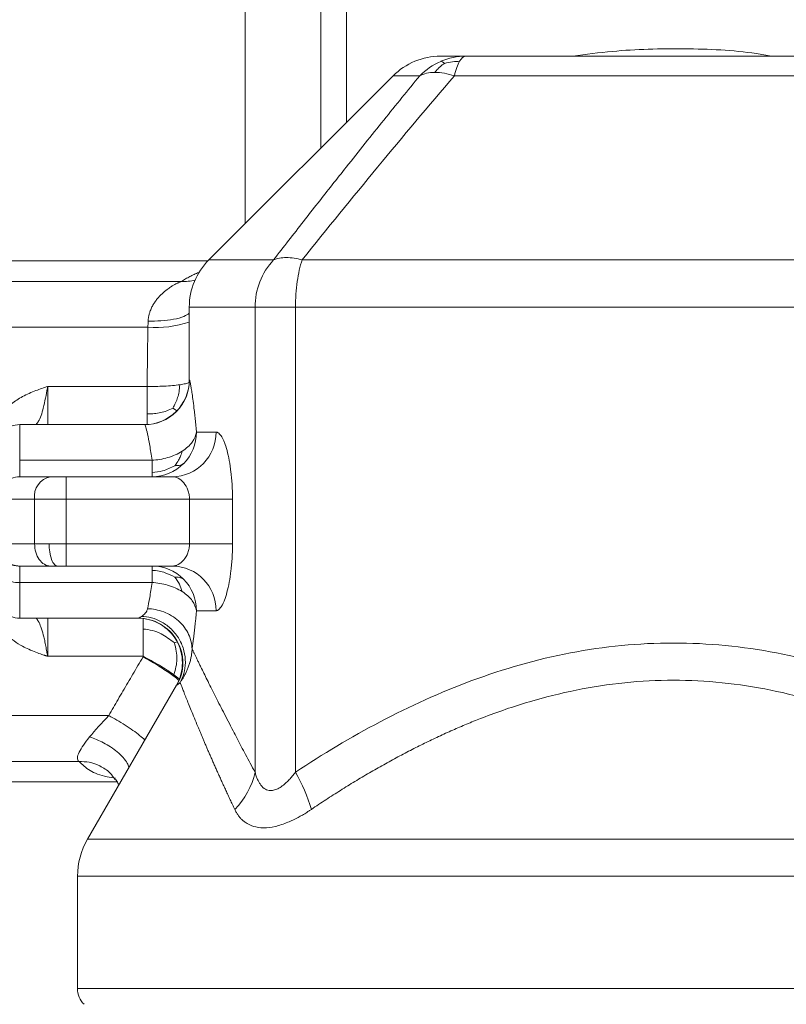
# Model space of a CAD drawing. Header units: millimetres. Extents: x -78 to 912, y -456 to 879.
# Tile 13 of 27: x 88 to 191, y 604 to 737. Entities that reach past the tile are written whole.
import ezdxf

# ---------------------------------------------------------------- set-up
doc = ezdxf.new("R2010")
doc.units = ezdxf.units.MM

msp = doc.modelspace()

# ---------------------------------------------------------------- linework, layer by layer
at = {"color": 7, "linetype": 'Continuous', "lineweight": 15}
for p, q in [((118.7, 777.06), (118.7, 709.31)), ((138.56, 729.17), (113.83, 704.44)), ((205.6, 729.17), (146.79, 729.17)), ((113.7, 704.31), (73.44, 704.31)), ((126.35, 704.44), (226.04, 704.44)), ((73.44, 701.55), (110.15, 701.55)), ((111.2, 698.08), (111.2, 688.31)), ((120.04, 635.62), (120.04, 698.08)), ((125.46, 635.62), (125.46, 698.08)), ((125.46, 698.08), (226.93, 698.08)), ((73.44, 695.4), (105.65, 695.4)), ((92.2, 687.44), (92.2, 682.31)), ((92.2, 687.44), (105.54, 687.44)), ((105.54, 683.77), (105.54, 687.44)), ((92.2, 682.31), (88.44, 682.31)), ((105.23, 682.31), (92.2, 682.31)), ((112.17, 681.31), (114.8, 681.31)), ((88.44, 677.52), (88.44, 675.31)), ((88.44, 677.52), (106.21, 677.52)), ((88.44, 675.31), (92.56, 675.31)), ((108.95, 675.31), (94.68, 675.31)), ((94.68, 675.31), (94.68, 672.31)), ((86.32, 672.31), (90.44, 672.31)), ((90.44, 672.31), (90.44, 666.31)), ((94.68, 672.31), (90.44, 672.31)), ((94.68, 672.31), (94.68, 666.31)), ((111.24, 672.31), (94.68, 672.31)), ((111.24, 672.31), (111.24, 666.31)), ((117.01, 672.31), (111.24, 672.31)), ((117.01, 672.31), (117.01, 666.31)), ((90.44, 666.31), (86.32, 666.31)), ((111.24, 666.31), (94.68, 666.31)), ((117.01, 666.31), (111.24, 666.31)), ((92.56, 663.31), (88.44, 663.31)), ((88.44, 663.31), (88.44, 661.1)), ((108.95, 663.31), (94.68, 663.31)), ((106.21, 661.1), (88.44, 661.1)), ((88.44, 656.31), (92.2, 656.31)), ((92.2, 656.31), (104.34, 656.31)), ((92.2, 656.31), (92.2, 651.18)), ((114.8, 657.31), (112.17, 657.31)), ((105.03, 651.18), (92.2, 651.18)), ((109.48, 647.31), (97.54, 626.63)), ((73.44, 643.21), (100.39, 643.21)), ((96.4, 637.06), (73.44, 637.06)), ((73.44, 634.31), (101.51, 634.31)), ((96.2, 621.63), (96.2, 606.55))]:
    msp.add_line(p, q, dxfattribs=at)
at = {"color": 8, "linetype": 'Continuous', "lineweight": 15}
for p, q in [((128.85, 777.06), (128.85, 719.46)), ((132.3, 777.06), (132.3, 722.91)), ((142.14, 729.17), (138.56, 729.17)), ((113.83, 704.44), (122.52, 704.44)), ((111.2, 698.08), (120.04, 698.08)), ((111.2, 688.31), (111.22, 688.31)), ((109.47, 684.19), (109, 684.51)), ((105.54, 682.32), (105.54, 683.77)), ((88.44, 682.31), (88.44, 677.52)), ((88.44, 661.1), (88.44, 656.31)), ((109.2, 652.99), (109.47, 653.1)), ((109.53, 647.31), (109.48, 647.31)), ((254.36, 626.63), (97.54, 626.63)), ((96.2, 621.63), (255.89, 621.63)), ((96.2, 606.55), (256.2, 606.55))]:
    msp.add_line(p, q, dxfattribs=at)
at = {"color": 7, "linetype": 'Continuous', "lineweight": 15}
for centre, radius, start, end in [((144.93, 722.81), 9, 90, 135), ((148.32, 723.29), 8.52, 90.0188, 113.1397), ((148.41, 723.1), 8.72, 113.164, 135.911), ((120.2, 698.08), 9, 135, 180), ((129.33, 698.12), 9.29, 137.1335, 180.2746), ((105.2, 688.31), 6, 270, 0), ((105.23, 688.31), 6, 270.0052, 0.0055), ((88.44, 679.31), 3, 90, 135), ((108.87, 681.24), 5.93, 270.7055, 0.6887), ((106.15, 681.3), 6.02, 315.2312, 0.0318), ((106.2, 681.25), 5.94, 270.0331, 315.2307), ((93.09, 672.68), 2.68, 101.4213, 188.0499), ((106.2, 657.37), 5.94, 44.7686, 89.9675), ((108.87, 657.38), 5.93, 359.3113, 89.2945), ((88.36, 665.13), 4.04, 239.5744, 271.1049), ((106.15, 657.31), 6.02, 359.9682, 44.7688), ((88.44, 659.31), 3, 225, 270), ((104.28, 650.31), 6, 330, 90), ((104.34, 650.31), 6, 329.9981, 89.9587), ((110.19, 637.75), 10.07, 314.9266, 347.7799), ((104.82, 623.87), 23.75, 16.5057, 29.6466), ((106.2, 621.63), 10, 150, 180), ((99.2, 606.55), 3, 180, 225)]:
    msp.add_arc(centre, radius, start, end, dxfattribs=at)
at = {"color": 8, "linetype": 'Continuous', "lineweight": 15}
for centre, radius, start, end in [((110.52, 706.99), 5.45, 266.1395, 285.5158), ((106.67, 709.87), 14.51, 265.9702, 288.1847)]:
    msp.add_arc(centre, radius, start, end, dxfattribs=at)
at = {"color": 7, "linetype": 'Continuous', "lineweight": 15}
for points, knots in [([(148.32, 731.81), (147.64, 731.81), (146.29, 731.81), (145.15, 731.81), (145, 731.81), (144.93, 731.81)], [0, 0, 0, 0, 0.333333, 0.666667, 1, 1, 1, 1]), ([(148.32, 731.81), (148.67, 731.81), (149.37, 731.81), (150.43, 731.81), (151.48, 731.81), (152.54, 731.81), (153.6, 731.81), (154.67, 731.81), (155.73, 731.81), (156.8, 731.81), (157.86, 731.81), (158.93, 731.81), (160.01, 731.81), (161.08, 731.81), (164.12, 731.81), (169.16, 731.81), (176.2, 731.81), (183.24, 731.81), (188.58, 731.81), (192.24, 731.81), (194.23, 731.81), (196.21, 731.81), (198.19, 731.81), (200.16, 731.81), (202.12, 731.81), (203.43, 731.81), (204.08, 731.81)], [0, 0, 0, 0, 0.0192512, 0.0384931, 0.0577274, 0.0769557, 0.0961798, 0.1154013, 0.1346219, 0.1538431, 0.1730669, 0.1922946, 0.2115282, 0.2307691, 0.2500192, 0.3750055, 0.5000011, 0.6249876, 0.749983, 0.7857232, 0.8214377, 0.8571373, 0.8928326, 0.9285344, 0.9642533, 1, 1, 1, 1]), ([(144.18, 729.64), (144.3, 729.79), (144.53, 730.06), (144.96, 730.47), (145.27, 730.71), (145.47, 730.85)], [0, 0, 0, 0, 0.30983, 0.568152, 1, 1, 1, 1]), ([(144.97, 731.12), (145.05, 731.1), (145.19, 731.07), (145.39, 730.92), (145.47, 730.85)], [0, 0, 0, 0, 0.565804, 1, 1, 1, 1]), ([(145.47, 730.85), (145.83, 730.94), (146.49, 731.08), (147.18, 731.11), (147.49, 731.12)], [0, 0, 0, 0, 0.54389, 1, 1, 1, 1]), ([(122.52, 704.44), (123.19, 705.31), (124.53, 707.03), (126.51, 709.58), (128.46, 712.07), (130.38, 714.51), (132.5, 717.19), (134.81, 720.1), (137.3, 723.21), (139.74, 726.23), (141.34, 728.2), (142.14, 729.17)], [0, 0, 0, 0, 0.103778, 0.2056649, 0.3056627, 0.4037735, 0.5000001, 0.6297991, 0.7563937, 0.879791, 1, 1, 1, 1]), ([(126.35, 704.44), (129.71, 708.63), (133.09, 712.79), (139.89, 721.04), (143.32, 725.13), (146.79, 729.17)], [0, 0, 0, 0, 0.5, 0.5, 1, 1, 1, 1]), ([(144.18, 729.64), (143.78, 729.64), (143.4, 729.6), (142.72, 729.44), (142.41, 729.32), (142.14, 729.17)], [0, 0, 0, 0, 0.5, 0.5, 1, 1, 1, 1]), ([(146.79, 729.17), (146.34, 729.32), (145.89, 729.44), (145.01, 729.6), (144.58, 729.64), (144.18, 729.64)], [0, 0, 0, 0, 0.5, 0.5, 1, 1, 1, 1]), ([(122.52, 704.44), (123, 704.65), (123.58, 704.75), (124.89, 704.75), (125.62, 704.65), (126.35, 704.44)], [0, 0, 0, 0, 0.5, 0.5, 1, 1, 1, 1]), ([(125.46, 698.08), (125.46, 699.26), (125.54, 700.44), (125.85, 702.61), (126.07, 703.61), (126.35, 704.44)], [0, 0, 0, 0, 0.5, 0.5, 1, 1, 1, 1]), ([(110.15, 701.55), (110.24, 701.61), (110.42, 701.72), (110.71, 701.89), (110.99, 702.05), (111.37, 702.25), (111.87, 702.49), (112.27, 702.67), (112.48, 702.76)], [0, 0, 0, 0, 0.123846, 0.248547, 0.374107, 0.500529, 0.742054, 1, 1, 1, 1]), ([(105.68, 696.22), (105.68, 696.28), (105.69, 696.41), (105.72, 696.61), (105.75, 696.8), (105.79, 696.99), (105.83, 697.18), (105.92, 697.48), (106.07, 697.88), (106.31, 698.36), (106.59, 698.8), (106.99, 699.33), (107.55, 699.92), (108.17, 700.43), (108.63, 700.75), (109.08, 701.04), (109.42, 701.22), (109.73, 701.37), (109.87, 701.44), (110.01, 701.5), (110.1, 701.53), (110.15, 701.55)], [0, 0, 0, 0, 0.021766, 0.043602, 0.065539, 0.087606, 0.109832, 0.132244, 0.194679, 0.262177, 0.323729, 0.390358, 0.516665, 0.641293, 0.727344, 0.763617, 0.883275, 0.913382, 0.942025, 0.968383, 1, 1, 1, 1]), ([(120.04, 698.08), (120.48, 698.08), (121.21, 698.08), (123.08, 698.08), (124.22, 698.08), (125.46, 698.08)], [0, 0, 0, 0, 0.5, 0.5, 1, 1, 1, 1]), ([(105.54, 687.44), (105.55, 687.78), (105.55, 688.46), (105.57, 689.48), (105.58, 690.5), (105.59, 691.5), (105.6, 692.49), (105.62, 693.47), (105.63, 694.44), (105.65, 695.08), (105.65, 695.4)], [0, 0, 0, 0, 0.128736, 0.256404, 0.383005, 0.508538, 0.633004, 0.756403, 0.878735, 1, 1, 1, 1]), ([(111.22, 688.31), (111.23, 688.31), (111.23, 688.3), (111.24, 688.29), (111.25, 688.27), (111.27, 688.22), (111.29, 688.13), (111.33, 687.97), (111.39, 687.66), (111.47, 687.18), (111.59, 686.44), (111.72, 685.47), (111.84, 684.51), (111.93, 683.71), (111.99, 683.15), (112.05, 682.56), (112.11, 681.95), (112.15, 681.52), (112.17, 681.31)], [0, 0, 0, 0, 0.025128, 0.048854, 0.071189, 0.106685, 0.142381, 0.213538, 0.284794, 0.39155, 0.498632, 0.62343, 0.748758, 0.798945, 0.849065, 0.899216, 0.949496, 1, 1, 1, 1]), ([(84.78, 681.82), (84.82, 681.9), (84.9, 682.07), (85.02, 682.32), (85.16, 682.57), (85.31, 682.82), (85.47, 683.07), (85.74, 683.47), (86.13, 683.98), (86.7, 684.58), (87.34, 685.13), (88.05, 685.63), (89.12, 686.27), (90.27, 686.76), (91.41, 687.17), (91.94, 687.35), (92.2, 687.44)], [0, 0, 0, 0, 0.02878, 0.057992, 0.087673, 0.117858, 0.148582, 0.179875, 0.267716, 0.350673, 0.437842, 0.528012, 0.621898, 0.826482, 0.915086, 1, 1, 1, 1]), ([(105.54, 687.44), (105.91, 687.43), (106.29, 687.43), (107.06, 687.45), (107.45, 687.46), (108.21, 687.5), (108.59, 687.53), (109.3, 687.59), (109.63, 687.63), (109.92, 687.67)], [0, 0, 0, 0, 0.25, 0.25, 0.5, 0.5, 0.75, 0.75, 1, 1, 1, 1]), ([(105.23, 682.31), (105.25, 682.31), (105.3, 682.2), (105.43, 681.77), (105.51, 681.45), (105.69, 680.62), (105.79, 680.11), (106, 678.93), (106.11, 678.26), (106.21, 677.52)], [0, 0, 0, 0, 0.25, 0.25, 0.5, 0.5, 0.75, 0.75, 1, 1, 1, 1]), ([(110.25, 678.74), (110.53, 678.92), (110.8, 679.12), (111.25, 679.53), (111.45, 679.75), (111.93, 680.42), (112.11, 680.88), (112.17, 681.31)], [0, 0, 0, 0, 0.25, 0.25, 0.5, 0.5, 1, 1, 1, 1]), ([(114.8, 681.31), (114.82, 681.31), (114.87, 681.3), (114.93, 681.29), (114.99, 681.26), (115.05, 681.23), (115.11, 681.19), (115.22, 681.11), (115.37, 680.95), (115.56, 680.68), (115.74, 680.33), (115.99, 679.76), (116.28, 678.86), (116.58, 677.51), (116.78, 676.2), (116.89, 675.06), (116.95, 674.31), (116.98, 673.7), (117, 673.25), (117.01, 672.78), (117.01, 672.47), (117.01, 672.31)], [0, 0, 0, 0, 0.020179, 0.040263, 0.06027, 0.080218, 0.100124, 0.120008, 0.179848, 0.239361, 0.299623, 0.359883, 0.48257, 0.607705, 0.735807, 0.801388, 0.86696, 0.900497, 0.933363, 0.965422, 1, 1, 1, 1]), ([(106.21, 677.52), (106.88, 677.56), (107.6, 677.67), (108.65, 677.98), (109, 678.1), (109.65, 678.39), (109.96, 678.56), (110.25, 678.74)], [0, 0, 0, 0, 0.5, 0.5, 0.75, 0.75, 1, 1, 1, 1]), ([(110.25, 678.74), (110.18, 678.51), (110.06, 678.08), (109.73, 677.42), (109.44, 677.03), (109.25, 676.79)], [0, 0, 0, 0, 0.311044, 0.569901, 1, 1, 1, 1]), ([(109.25, 676.79), (108.72, 676.52), (107.77, 676.03), (106.69, 675.93), (106.21, 675.89)], [0, 0, 0, 0, 0.553802, 1, 1, 1, 1]), ([(110.42, 677.06), (110.34, 677.01), (110.18, 676.91), (109.8, 676.81), (109.46, 676.8), (109.25, 676.79)], [0, 0, 0, 0, 0.301679, 0.560202, 1, 1, 1, 1]), ([(86.32, 674.43), (86.6, 674.71), (86.93, 674.93), (87.65, 675.23), (88.05, 675.31), (88.44, 675.31)], [0, 0, 0, 0, 0.5, 0.5, 1, 1, 1, 1]), ([(92.56, 675.31), (92.6, 675.31), (92.68, 675.31), (92.81, 675.31), (92.95, 675.31), (93.08, 675.31), (93.23, 675.31), (93.38, 675.31), (93.57, 675.31), (93.81, 675.31), (94.1, 675.31), (94.39, 675.31), (94.58, 675.31), (94.68, 675.31)], [0, 0, 0, 0, 0.072033, 0.143492, 0.214599, 0.285582, 0.356669, 0.428089, 0.500065, 0.625526, 0.749855, 0.874274, 1, 1, 1, 1]), ([(108.95, 675.31), (109.2, 675.31), (109.47, 675.23), (109.99, 674.96), (110.24, 674.75), (110.69, 674.21), (110.89, 673.88), (111.09, 673.33), (111.15, 673.13), (111.22, 672.72), (111.24, 672.52), (111.24, 672.31)], [0, 0, 0, 0, 0.25, 0.25, 0.5, 0.5, 0.75, 0.75, 0.875, 0.875, 1, 1, 1, 1]), ([(92.56, 663.31), (92.28, 663.31), (92.01, 663.39), (91.49, 663.69), (91.26, 663.91), (90.86, 664.46), (90.71, 664.8), (90.5, 665.52), (90.44, 665.91), (90.44, 666.31)], [0, 0, 0, 0, 0.25, 0.25, 0.5, 0.5, 0.75, 0.75, 1, 1, 1, 1]), ([(92.39, 666.31), (92.39, 665.95), (92.41, 665.57), (92.52, 664.83), (92.61, 664.48), (92.83, 663.89), (92.97, 663.66), (93.25, 663.37), (93.4, 663.31), (93.53, 663.31)], [0, 0, 0, 0, 0.25, 0.25, 0.5, 0.5, 0.75, 0.75, 1, 1, 1, 1]), ([(94.68, 666.31), (94.68, 665.91), (94.68, 665.52), (94.68, 664.8), (94.68, 664.46), (94.68, 663.91), (94.68, 663.69), (94.68, 663.39), (94.68, 663.31), (94.68, 663.31)], [0, 0, 0, 0, 0.25, 0.25, 0.5, 0.5, 0.75, 0.75, 1, 1, 1, 1]), ([(111.24, 666.31), (111.24, 666.1), (111.22, 665.89), (111.15, 665.49), (111.09, 665.29), (110.89, 664.73), (110.69, 664.4), (110.24, 663.87), (109.99, 663.66), (109.47, 663.38), (109.2, 663.31), (108.95, 663.31)], [0, 0, 0, 0, 0.125, 0.125, 0.25, 0.25, 0.5, 0.5, 0.75, 0.75, 1, 1, 1, 1]), ([(117.01, 666.31), (117.01, 666.2), (117.01, 665.98), (117, 665.67), (116.99, 665.32), (116.98, 664.91), (116.95, 664.3), (116.89, 663.55), (116.78, 662.41), (116.58, 661.1), (116.27, 659.76), (115.99, 658.86), (115.74, 658.29), (115.56, 657.94), (115.37, 657.67), (115.2, 657.49), (115.05, 657.38), (114.93, 657.33), (114.84, 657.31), (114.8, 657.31)], [0, 0, 0, 0, 0.0233355, 0.04556, 0.066693, 0.0995548, 0.1331409, 0.1987442, 0.2643881, 0.3925558, 0.5177313, 0.6404067, 0.7004894, 0.760684, 0.8200866, 0.8799496, 0.9196984, 0.9596688, 1, 1, 1, 1]), ([(88.44, 663.31), (88.38, 663.31), (88.27, 663.31), (88.1, 663.33), (87.95, 663.35), (87.81, 663.37), (87.69, 663.4), (87.58, 663.43), (87.4, 663.49), (87.16, 663.59), (86.87, 663.74), (86.7, 663.87), (86.61, 663.93)], [0, 0, 0, 0, 0.091914, 0.177004, 0.25527, 0.326712, 0.39133, 0.449124, 0.500094, 0.679318, 0.845935, 1, 1, 1, 1]), ([(106.21, 662.73), (106.53, 662.71), (107.12, 662.67), (108.17, 662.38), (108.83, 662.04), (109.25, 661.82)], [0, 0, 0, 0, 0.298169, 0.557778, 1, 1, 1, 1]), ([(110.42, 661.55), (110.34, 661.6), (110.18, 661.7), (109.8, 661.8), (109.46, 661.82), (109.25, 661.82)], [0, 0, 0, 0, 0.301681, 0.560204, 1, 1, 1, 1]), ([(109.25, 661.82), (109.49, 661.52), (109.92, 660.95), (110.14, 660.22), (110.25, 659.88)], [0, 0, 0, 0, 0.540184, 1, 1, 1, 1]), ([(106.21, 661.1), (106.11, 660.36), (106, 659.68), (105.79, 658.5), (105.69, 657.99), (105.6, 657.58)], [0, 0, 0, 0, 0.5, 0.5, 1, 1, 1, 1]), ([(110.25, 659.88), (109.96, 660.06), (109.65, 660.22), (109, 660.51), (108.65, 660.64), (107.6, 660.94), (106.88, 661.06), (106.21, 661.1)], [0, 0, 0, 0, 0.25, 0.25, 0.5, 0.5, 1, 1, 1, 1]), ([(112.17, 657.31), (112.03, 657.76), (111.83, 658.46), (111.05, 659.31), (110.52, 659.69), (110.25, 659.88)], [0, 0, 0, 0, 0.481277, 0.738234, 1, 1, 1, 1]), ([(105.6, 657.58), (105.59, 657.52), (105.57, 657.47), (105.53, 657.36), (105.51, 657.31), (105.43, 657.16), (105.37, 657.07), (105.22, 656.9), (105.14, 656.82), (104.97, 656.67), (104.88, 656.61), (104.8, 656.55)], [0, 0, 0, 0, 0.125, 0.125, 0.25, 0.25, 0.5, 0.5, 0.75, 0.75, 1, 1, 1, 1]), ([(111.58, 652.16), (111.56, 652.79), (111.41, 653.47), (110.96, 654.45), (110.77, 654.77), (110.32, 655.38), (110.06, 655.67), (109.48, 656.19), (109.16, 656.43), (108.48, 656.84), (108.13, 657.01), (107.04, 657.42), (106.29, 657.56), (105.6, 657.58)], [0, 0, 0, 0, 0.25, 0.25, 0.375, 0.375, 0.5, 0.5, 0.625, 0.625, 0.75, 0.75, 1, 1, 1, 1]), ([(92.2, 651.18), (92.19, 651.18), (92.17, 651.19), (92.15, 651.19), (92.12, 651.2), (92.1, 651.21), (92.08, 651.22), (92.05, 651.23), (92.03, 651.23), (92, 651.24), (91.98, 651.25), (91.96, 651.26), (91.93, 651.27), (91.91, 651.27), (91.88, 651.28), (91.86, 651.29), (91.84, 651.3), (91.78, 651.32), (91.64, 651.36), (91.25, 651.5), (90.56, 651.74), (89.69, 652.1), (88.69, 652.58), (87.68, 653.21), (86.8, 653.93), (86.13, 654.63), (85.71, 655.19), (85.39, 655.66), (85.16, 656.04), (84.96, 656.41), (84.84, 656.67), (84.78, 656.8)], [0, 0, 0, 0, 0.002425, 0.005272, 0.008119, 0.010545, 0.012971, 0.015819, 0.01867, 0.021098, 0.023527, 0.026379, 0.029234, 0.031664, 0.034097, 0.036953, 0.0396, 0.042249, 0.0543, 0.084933, 0.173537, 0.280896, 0.378236, 0.517558, 0.649359, 0.73231, 0.820147, 0.866867, 0.912339, 0.956676, 1, 1, 1, 1]), ([(104.8, 656.55), (104.68, 656.47), (104.57, 656.41), (104.42, 656.33), (104.37, 656.31), (104.34, 656.31)], [0, 0, 0, 0, 0.5, 0.5, 1, 1, 1, 1]), ([(109.97, 647.67), (110.17, 648.03), (110.35, 648.44), (110.59, 649.34), (110.67, 649.83), (110.69, 650.86), (110.62, 651.4), (110.35, 652.47), (110.13, 652.99), (109.56, 653.97), (109.21, 654.42), (108.41, 655.2), (107.97, 655.53), (107.05, 656.04), (106.58, 656.22), (105.67, 656.47), (105.22, 656.54), (104.8, 656.55)], [0, 0, 0, 0, 0.125, 0.125, 0.25, 0.25, 0.375, 0.375, 0.5, 0.5, 0.625, 0.625, 0.75, 0.75, 0.875, 0.875, 1, 1, 1, 1]), ([(112.17, 657.31), (112.16, 657.2), (112.14, 656.97), (112.11, 656.64), (112.08, 656.32), (112.05, 656.01), (112.01, 655.7), (111.98, 655.4), (111.95, 655.11), (111.92, 654.82), (111.89, 654.55), (111.86, 654.28), (111.82, 653.92), (111.76, 653.49), (111.7, 653.01), (111.65, 652.64), (111.61, 652.36), (111.59, 652.23), (111.58, 652.16)], [0, 0, 0, 0, 0.052453, 0.104742, 0.156893, 0.208933, 0.260889, 0.31279, 0.364661, 0.41653, 0.468425, 0.520373, 0.572401, 0.679461, 0.786346, 0.893203, 0.943976, 1, 1, 1, 1]), ([(105.03, 654.85), (105.45, 654.8), (106.27, 654.69), (107.76, 654.13), (108.64, 653.43), (109.2, 652.99)], [0, 0, 0, 0, 0.262906, 0.525614, 1, 1, 1, 1]), ([(105.03, 651.18), (105.03, 651.88), (105.03, 652.57), (105.03, 653.82), (105.03, 654.38), (105.03, 654.85)], [0, 0, 0, 0, 0.5, 0.5, 1, 1, 1, 1]), ([(226.93, 635.62), (223.29, 638.03), (219.5, 640.31), (211.62, 644.47), (207.51, 646.34), (198.99, 649.49), (194.56, 650.77), (187.76, 652.07), (185.46, 652.41), (180.85, 652.85), (178.52, 652.97), (173.87, 652.97), (171.55, 652.85), (166.93, 652.41), (164.64, 652.07), (157.83, 650.77), (153.41, 649.49), (144.88, 646.34), (140.78, 644.47), (132.89, 640.31), (129.1, 638.03), (125.46, 635.62)], [0, 0, 0, 0, 0.125, 0.125, 0.25, 0.25, 0.375, 0.375, 0.4375, 0.4375, 0.5, 0.5, 0.5625, 0.5625, 0.625, 0.625, 0.75, 0.75, 0.875, 0.875, 1, 1, 1, 1]), ([(100.39, 643.21), (100.6, 643.57), (101.02, 644.3), (101.65, 645.4), (102.3, 646.51), (102.96, 647.64), (103.63, 648.78), (104.31, 649.94), (104.76, 650.72), (105, 651.11)], [0, 0, 0, 0, 0.136961, 0.275886, 0.416776, 0.559632, 0.704454, 0.851244, 1, 1, 1, 1]), ([(105.03, 651.18), (105.37, 651), (105.73, 650.81), (106.46, 650.4), (106.83, 650.19), (107.55, 649.76), (107.9, 649.54), (108.56, 649.11), (108.86, 648.9), (109.12, 648.71)], [0, 0, 0, 0, 0.25, 0.25, 0.5, 0.5, 0.75, 0.75, 1, 1, 1, 1]), ([(111.58, 652.16), (111.58, 652.07), (111.57, 651.89), (111.54, 651.63), (111.5, 651.37), (111.46, 651.12), (111.41, 650.87), (111.33, 650.53), (111.21, 650.1), (111.03, 649.6), (110.84, 649.15), (110.63, 648.73), (110.42, 648.34), (110.2, 647.99), (110.05, 647.77), (109.97, 647.67)], [0, 0, 0, 0, 0.0514025, 0.1024022, 0.1529844, 0.2031365, 0.2528482, 0.3021114, 0.4115611, 0.5197903, 0.6210208, 0.719554, 0.8154756, 0.9089072, 1, 1, 1, 1]), ([(111.58, 652.16), (111.6, 652.12), (111.64, 652.03), (111.71, 651.9), (111.78, 651.75), (111.86, 651.59), (111.94, 651.42), (112.03, 651.24), (112.12, 651.06), (112.21, 650.86), (112.31, 650.65), (112.42, 650.44), (112.53, 650.21), (112.64, 649.98), (112.97, 649.31), (113.59, 648.05), (114.6, 646.03), (115.77, 643.72), (116.8, 641.73), (117.62, 640.14), (118.18, 639.08), (118.77, 637.97), (119.39, 636.81), (119.82, 636.02), (120.04, 635.62)], [0, 0, 0, 0, 0.018924, 0.037913, 0.05697, 0.076095, 0.095293, 0.114564, 0.133912, 0.153338, 0.172844, 0.192433, 0.212107, 0.231867, 0.251717, 0.37469, 0.502261, 0.624342, 0.751638, 0.799595, 0.8484, 0.898063, 0.948593, 1, 1, 1, 1]), ([(109.97, 647.67), (109.95, 647.64), (109.9, 647.6), (109.84, 647.54), (109.79, 647.49), (109.73, 647.44), (109.67, 647.39), (109.61, 647.35), (109.56, 647.31), (109.54, 647.31), (109.53, 647.31)], [0, 0, 0, 0, 0.098578, 0.193486, 0.284756, 0.392007, 0.498911, 0.663919, 0.830871, 1, 1, 1, 1]), ([(117.31, 630.62), (117.2, 630.83), (117, 631.27), (116.7, 631.91), (116.4, 632.54), (116.12, 633.16), (115.84, 633.77), (115.57, 634.36), (115.31, 634.94), (115.05, 635.51), (114.8, 636.06), (114.56, 636.61), (114.33, 637.14), (114.1, 637.66), (113.88, 638.16), (113.66, 638.65), (113.46, 639.13), (113.25, 639.6), (113.06, 640.06), (112.87, 640.5), (112.69, 640.93), (112.52, 641.35), (112.24, 642.01), (111.88, 642.88), (111.47, 643.89), (111.1, 644.79), (110.84, 645.46), (110.65, 645.94), (110.51, 646.28), (110.39, 646.59), (110.28, 646.87), (110.19, 647.12), (110.1, 647.33), (110.03, 647.52), (109.99, 647.62), (109.97, 647.67)], [0, 0, 0, 0, 0.025986, 0.0517452, 0.0772804, 0.1025946, 0.1276909, 0.1525725, 0.1772426, 0.2017046, 0.2259618, 0.2500178, 0.2738762, 0.2975408, 0.3210153, 0.3443037, 0.3674099, 0.3903382, 0.4130927, 0.4356777, 0.4580978, 0.4803574, 0.5024612, 0.5665706, 0.6294027, 0.6910952, 0.7517943, 0.7835224, 0.8149993, 0.8462496, 0.8772986, 0.9081717, 0.9388953, 0.9694957, 1, 1, 1, 1]), ([(224.8, 630.62), (224.47, 630.84), (223.82, 631.27), (222.84, 631.92), (221.87, 632.55), (220.89, 633.17), (219.92, 633.78), (218.95, 634.37), (217.99, 634.95), (217.02, 635.52), (216.06, 636.08), (215.1, 636.62), (214.14, 637.15), (213.18, 637.67), (212.23, 638.18), (211.28, 638.67), (210.33, 639.15), (209.38, 639.62), (208.43, 640.08), (207.49, 640.52), (206.54, 640.95), (205.6, 641.37), (204.66, 641.78), (203.72, 642.17), (202.78, 642.55), (200.09, 643.61), (195.64, 645.14), (189.24, 646.75), (182.77, 647.74), (176.2, 648.08), (169.63, 647.74), (163.16, 646.75), (156.76, 645.14), (151.98, 643.5), (148.66, 642.17), (146.79, 641.37), (144.9, 640.52), (143.01, 639.62), (141.11, 638.67), (139.2, 637.67), (137.29, 636.62), (135.36, 635.52), (133.43, 634.37), (131.49, 633.17), (129.54, 631.92), (128.24, 631.05), (127.59, 630.62)], [0, 0, 0, 0, 0.01151, 0.022918, 0.034227, 0.045437, 0.05655, 0.067568, 0.078491, 0.089322, 0.100061, 0.110711, 0.121272, 0.131748, 0.142138, 0.152446, 0.162673, 0.17282, 0.18289, 0.192884, 0.202805, 0.212655, 0.222435, 0.232148, 0.241796, 0.251382, 0.314832, 0.375961, 0.43844, 0.5, 0.56156, 0.624039, 0.685168, 0.748619, 0.767852, 0.787345, 0.807116, 0.82718, 0.847554, 0.868252, 0.889289, 0.910678, 0.932432, 0.954563, 0.977082, 1, 1, 1, 1]), ([(97.82, 640.35), (97.51, 639.97), (97.23, 639.61), (96.76, 638.92), (96.56, 638.59), (96.28, 638.01), (96.2, 637.75), (96.19, 637.44), (96.21, 637.34), (96.28, 637.18), (96.33, 637.11), (96.4, 637.06)], [0, 0, 0, 0, 0.25, 0.25, 0.5, 0.5, 0.75, 0.75, 0.875, 0.875, 1, 1, 1, 1]), ([(120.04, 635.62), (120.06, 635.52), (120.11, 635.35), (120.2, 635.09), (120.29, 634.85), (120.38, 634.62), (120.48, 634.42), (120.59, 634.22), (120.7, 634.05), (120.94, 633.7), (121.37, 633.29), (122.04, 633.1), (122.67, 633.2), (123.25, 633.46), (123.78, 633.82), (124.24, 634.22), (124.64, 634.63), (125.05, 635.09), (125.32, 635.44), (125.46, 635.62)], [0, 0, 0, 0, 0.036718, 0.07216, 0.106358, 0.139348, 0.17117, 0.201868, 0.231491, 0.260096, 0.385816, 0.499074, 0.574211, 0.653206, 0.739329, 0.797659, 0.860306, 0.927651, 1, 1, 1, 1]), ([(101.28, 634.69), (101.4, 634.49), (101.59, 634.21), (101.7, 633.98), (101.74, 633.9)], [0, 0, 0, 0, 0.684366, 1, 1, 1, 1]), ([(127.59, 630.62), (127.49, 630.55), (127.29, 630.41), (126.99, 630.22), (126.7, 630.04), (126.4, 629.86), (126.11, 629.7), (125.69, 629.46), (125.13, 629.18), (124.09, 628.72), (122.73, 628.27), (121.16, 628.08), (119.78, 628.28), (118.89, 628.72), (118.34, 629.16), (118.03, 629.48), (117.76, 629.83), (117.51, 630.2), (117.38, 630.48), (117.31, 630.62)], [0, 0, 0, 0, 0.023428, 0.046491, 0.069198, 0.091563, 0.113598, 0.135315, 0.188752, 0.240577, 0.372805, 0.500766, 0.628285, 0.760085, 0.808394, 0.858156, 0.903959, 0.951204, 1, 1, 1, 1])]:
    msp.add_open_spline(points, degree=3, knots=knots, dxfattribs=at)
for points in [[(147.49, 731.12), (147.75, 731.57), (148.03, 731.81), (148.32, 731.81)], [(146.79, 729.17), (146.99, 730), (147.23, 730.67), (147.49, 731.12)], [(105.68, 696.22), (105.67, 695.95), (105.66, 695.68), (105.65, 695.4)], [(109, 684.51), (109.14, 684.73), (109.38, 685.22), (109.66, 685.95), (109.84, 686.7), (109.9, 687.3), (109.92, 687.67)], [(109, 684.51), (108.74, 684.38), (108.18, 684.14), (107.35, 683.9), (106.54, 683.77), (105.92, 683.76), (105.54, 683.77)], [(106.21, 677.52), (106.21, 676.83), (106.21, 676.27), (106.21, 675.89)], [(106.21, 675.89), (106.21, 675.51), (106.21, 675.31), (106.21, 675.31)], [(92.39, 666.31), (91.66, 666.31), (91, 666.31), (90.44, 666.31)], [(94.68, 666.31), (93.9, 666.31), (93.11, 666.31), (92.39, 666.31)], [(92.56, 663.31), (92.84, 663.31), (93.17, 663.31), (93.53, 663.31)], [(93.53, 663.31), (93.9, 663.31), (94.29, 663.31), (94.68, 663.31)], [(106.21, 663.31), (106.21, 663.31), (106.21, 663.11), (106.21, 662.73)], [(106.21, 662.73), (106.21, 662.35), (106.21, 661.78), (106.21, 661.1)], [(109.2, 652.99), (109.32, 652.63), (109.49, 651.87), (109.57, 650.78), (109.45, 649.77), (109.25, 649.09), (109.12, 648.71)], [(105.03, 651.18), (105.02, 651.16), (105.01, 651.13), (105, 651.11)], [(100.39, 643.21), (99.45, 642.24), (98.56, 641.26), (97.82, 640.35)]]:
    msp.add_open_spline(points, degree=3, dxfattribs=at)
at = {"color": 8, "linetype": 'Continuous', "lineweight": 15}
for points, knots in [([(162.69, 731.81), (164.46, 732.05), (169.4, 732.71), (177.68, 732.9), (184.86, 732.61), (188.67, 731.93), (189.33, 731.81)], [0, 0, 0, 0, 0.20058, 0.56218, 0.923405, 1, 1, 1, 1]), ([(105.68, 696.22), (106.26, 696.22), (107.47, 696.22), (109.14, 696.44), (110.54, 696.8), (110.99, 697.13), (111.2, 697.29)], [0, 0, 0, 0, 0.240941, 0.502226, 0.772732, 1, 1, 1, 1]), ([(109.92, 687.67), (110.2, 687.72), (110.72, 687.8), (111.02, 687.9), (111.16, 687.95)], [0, 0, 0, 0, 0.542674, 1, 1, 1, 1]), ([(90.64, 682.31), (90.74, 682.44), (91.2, 683.04), (91.53, 684.17), (91.9, 685.82), (92.09, 686.82), (92.18, 687.34), (92.19, 687.41), (92.2, 687.43), (92.2, 687.44), (92.2, 687.44)], [0, 0, 0, 0, 0.112554, 0.520442, 0.755146, 0.968192, 0.991548, 0.997639, 0.999759, 1, 1, 1, 1]), ([(92.2, 651.18), (92.2, 651.18), (92.2, 651.18), (92.2, 651.18), (92.19, 651.2), (92.18, 651.27), (92.13, 651.53), (92.06, 651.92), (91.98, 652.36), (91.88, 652.87), (91.76, 653.45), (91.56, 654.28), (91.3, 655.12), (91.01, 655.83), (90.75, 656.18), (90.65, 656.31)], [0, 0, 0, 0, 0.000244, 0.000716, 0.002358, 0.008424, 0.031709, 0.122857, 0.187236, 0.244427, 0.369739, 0.47876, 0.694538, 0.886747, 1, 1, 1, 1]), ([(105.03, 654.85), (105.03, 655.28), (105.03, 656.03), (105.03, 656.16), (105.03, 656.21)], [0, 0, 0, 0, 0.571054, 1, 1, 1, 1]), ([(109.77, 647.97), (109.75, 647.98), (109.58, 648.19), (108.63, 648.89), (106.99, 649.98), (105.64, 650.75), (105, 651.11)], [0, 0, 0, 0, 0.027477, 0.332716, 0.682943, 1, 1, 1, 1]), ([(109.82, 648.17), (109.81, 648.17), (109.67, 648.32), (109.39, 648.52), (109.12, 648.71)], [0, 0, 0, 0, 0.046885, 1, 1, 1, 1]), ([(105.21, 639.93), (105.21, 639.93), (105.08, 640.1), (104.56, 640.54), (103.68, 641.22), (102.62, 641.93), (101.5, 642.61), (100.75, 643.02), (100.39, 643.21)], [0, 0, 0, 0, 0.007355, 0.216645, 0.425936, 0.629315, 0.821813, 1, 1, 1, 1]), ([(97.82, 640.35), (98.45, 640.11), (99.8, 639.61), (101.63, 638.35), (102.79, 637.14), (103.04, 636.46), (103.11, 636.28)], [0, 0, 0, 0, 0.267087, 0.568265, 0.885778, 1, 1, 1, 1]), ([(101.24, 634.63), (101.03, 634.94), (100.5, 635.69), (99.27, 636.48), (97.84, 637.01), (96.86, 637.04), (96.4, 637.06)], [0, 0, 0, 0, 0.200325, 0.490824, 0.759191, 1, 1, 1, 1]), ([(96.4, 637.06), (96.84, 636.63), (97.74, 635.78), (99.49, 635.09), (100.92, 634.88), (101.31, 634.82)], [0, 0, 0, 0, 0.419754, 0.839706, 1, 1, 1, 1])]:
    msp.add_open_spline(points, degree=3, knots=knots, dxfattribs=at)

doc.saveas('drawing.dxf')
